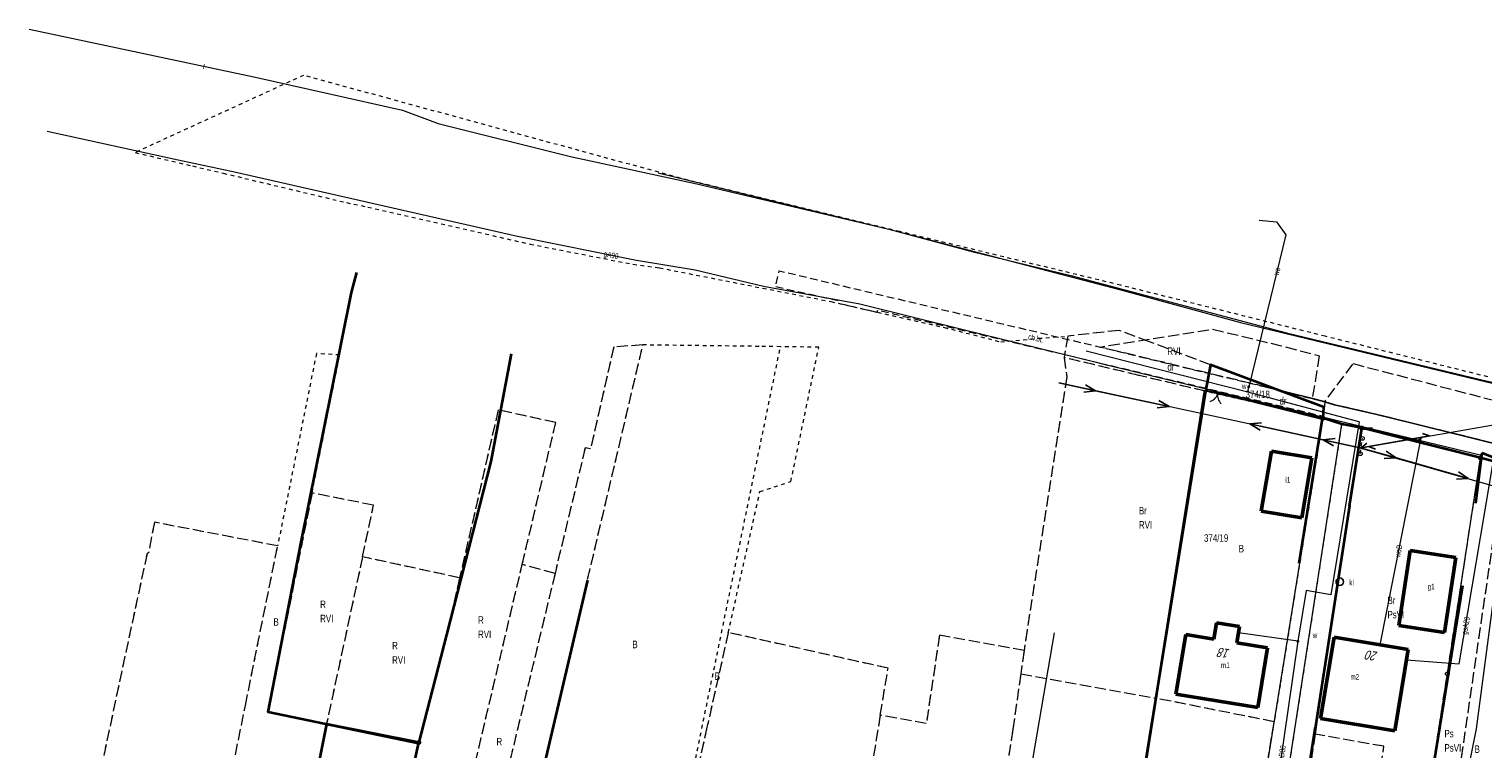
# Model space of a CAD drawing. Header units: metres. Extents: x 6590050 to 6616701, y 5542928 to 5566958.
# Tile 36 of 48: x 6598397 to 6598591, y 5546948 to 5547044. Entities that reach past the tile are written whole.
import ezdxf
from ezdxf.enums import TextEntityAlignment as Align

# ---------------------------------------------------------------- set-up
doc = ezdxf.new("R2010")
doc.units = ezdxf.units.M
doc.header["$MEASUREMENT"] = 0
for name, pattern in [('1.0_0.5', [1.5, 1, -0.5]), ('1.5_0.5', [2, 1.5, -0.5]), ('219-500', [0]), ('egba01_500', [0]), ('egkk-500', [2, 1.5, -0.5]), ('egug-500', [1, 0.5, -0.5]), ('otob_500', [0]), ('suep_nn_500', [0]), ('supp_500', [1, 0.5, -0.5]), ('sutp_500', [0])]:
    doc.linetypes.add(name, pattern=pattern)
doc.layers.get('0').update_dxf_attribs({"color": 2, "linetype": 'CONTINUOUS', "lineweight": 5})
for name, color, linetype in [('202-punkt graniczny', 7, 'CONTINUOUS'), ('203-punkt graniczny', 7, 'CONTINUOUS'), ('209-oznaczenie konturu klasyfikacyjnego', 7, 'CONTINUOUS'), ('210-oznaczenie konturu użytku gruntowego', 7, 'CONTINUOUS'), ('211-numer działki ewidencyjnej', 7, 'CONTINUOUS'), ('217-kontur klasyfikacyjny', 7, 'CONTINUOUS'), ('218-kontur użytku gruntowego', 7, 'CONTINUOUS'), ('219-działka ewidencyjna', 7, 'CONTINUOUS'), ('312-budynek ewidencyjny', 7, 'CONTINUOUS'), ('312-oznaczenie budynku ewidencyjnego-Atr117', 7, 'CONTINUOUS'), ('Adres nieruchomości (na budynku)', 7, 'CONTINUOUS'), ('brama', 7, 'CONTINUOUS'), ('chodnik', 7, 'CONTINUOUS'), ('chodnik-Atr17', 7, 'CONTINUOUS'), ('Granica arkusza mapy', 7, 'CONTINUOUS'), ('jezdnia', 7, 'CONTINUOUS'), ('krawężnik', 7, 'CONTINUOUS'), ('ogrodzenie trwałe', 7, 'CONTINUOUS'), ('osadnik  szambo', 7, 'CONTINUOUS'), ('osadnik  szambo-Atr17', 7, 'CONTINUOUS'), ('przewód elektroenergetyczny niskiego napięcia', 7, 'CONTINUOUS'), ('przewód gazowy', 7, 'CONTINUOUS'), ('przewód gazowy-Atr1', 7, 'CONTINUOUS'), ('przewód telekomunikacyjny napowietrzny', 7, 'CONTINUOUS'), ('przewód telekomunikacyjny podziemny', 7, 'CONTINUOUS'), ('przewód telekomunikacyjny podziemny-Atr1', 7, 'CONTINUOUS'), ('przewód wodociągowy', 7, 'CONTINUOUS'), ('przewód wodociągowy-Atr1', 7, 'CONTINUOUS'), ('słup przewodów napowietrznych', 7, 'CONTINUOUS'), ('zasuwa lub zawór', 7, 'CONTINUOUS'), ('zasuwa lub zawór-Atr17', 7, 'CONTINUOUS')]:
    doc.layers.add(name, color=color, linetype=linetype)
doc.styles.get("Standard").update_dxf_attribs({"font": 'Working1250', "width": 0.75})
doc.linetypes.add('902-500', pattern='A,3.75,0,[1,ksztalty.shx,S=0.5,R=0,X=0,Y=0],3.75', length=7.5)

# ---------------------------------------------------------------- blocks, each defined once
blk = doc.blocks.new('203')
at = {"linetype": 'Continuous', "lineweight": 0}
h = blk.add_hatch(color=0, dxfattribs=at)
edge = h.paths.add_edge_path()
edge.add_arc((0, 0), 0.045, 0, 360)
blk = doc.blocks.new('202')
at = {"color": 0, "linetype": 'Continuous', "lineweight": 0}
blk.add_circle((0, 0), 0.25, dxfattribs=at)
blk = doc.blocks.new('US25')
at = {"linetype": 'Continuous', "lineweight": 0}
h = blk.add_hatch(color=0, dxfattribs=at)
edge = h.paths.add_edge_path()
edge.add_arc((0, 0), 0.2, 0, 360)
blk = doc.blocks.new('SUKM')
at = {"color": 0, "linetype": 'Continuous'}
blk.add_circle((0, 0), 0.5, dxfattribs=at)
blk = doc.blocks.new('OK02')
at = {"color": 0, "linetype": 'Continuous', "lineweight": 0}
for centre, start, end in [((-1.5, 0), 0, 60), ((1.5, 0), 120, 180)]:
    blk.add_arc(centre, 1.5, start, end, dxfattribs=at)
blk = doc.blocks.new('SUEP1')
at = {"color": 0, "linetype": 'Continuous'}
for p, q in [((0, 0), (5, 0)), ((5, 0), (3.5, 0.5)), ((5, 0), (3.5, -0.5)), ((5, 0), (15, 0)), ((15, 0), (13.5, 0.5)), ((15, 0), (13.5, -0.5))]:
    blk.add_line(p, q, dxfattribs=at)
blk = doc.blocks.new('SM05')
at = {"color": 0, "linetype": 'Continuous', "lineweight": 13}
blk.add_circle((0, 0), 0.25, dxfattribs=at)
blk = doc.blocks.new('SUTP')
at = {"color": 0, "linetype": 'Continuous'}
for p, q in [((0, 0), (0.866, 0.5)), ((0, 0), (9.232, 0)), ((1.866, -0.5), (1, 0)), ((7.366, -0.5), (8.232, 0)), ((9.232, 0), (8.366, 0.5))]:
    blk.add_line(p, q, dxfattribs=at)

msp = doc.modelspace()

# ---------------------------------------------------------------- linework, layer by layer
at = {"layer": '217-kontur klasyfikacyjny', "color": 92, "linetype": 'egkk-500', "lineweight": 18, "flags": 128}
for points in [[(6598535.6, 5547003.11), (6598535.1, 5547000.26)], [(6598542.43, 5547003.86), (6598535.6, 5547003.11)], [(6598546.46, 5547002.35), (6598542.43, 5547003.86)], [(6598459.77, 5546920.11), (6598479.05, 5547001.93)], [(6598475.17, 5547001.66), (6598472.07, 5546988.09)], [(6598479.05, 5547001.93), (6598475.17, 5547001.66)], [(6598554.59, 5546999.3), (6598546.46, 5547002.35)], [(6598545.04, 5546997.88), (6598535.1, 5547000.26)], [(6598535.1, 5547000.26), (6598535.47, 5546997.69)], [(6598553.92, 5546995.76), (6598554.59, 5546999.3)], [(6598535.47, 5546997.69), (6598530.18, 5546963.96)], [(6598553.92, 5546995.76), (6598545.04, 5546997.88)], [(6598547.31, 5546954.9), (6598553.92, 5546995.76)], [(6598459.79, 5546993.28), (6598454.66, 5546970.92)], [(6598467.45, 5546991.59), (6598459.79, 5546993.28)], [(6598462.98, 5546972.68), (6598467.45, 5546991.59)], [(6598574.7, 5546990.88), (6598568.51, 5546950.11)], [(6598590.54, 5546986.88), (6598574.7, 5546990.88)], [(6598471.37, 5546988.24), (6598467.35, 5546971.51)], [(6598472.07, 5546988.09), (6598471.37, 5546988.24)], [(6598586.12, 5546958.14), (6598590.54, 5546986.88)], [(6598586.27, 5546935.1), (6598593.7, 5546986)], [(6598593.7, 5546986), (6598590.54, 5546986.88)], [(6598435.01, 5546982.22), (6598429.15, 5546953.01)], [(6598443.2, 5546980.58), (6598435.01, 5546982.22)], [(6598441.73, 5546973.72), (6598443.2, 5546980.58)], [(6598414.04, 5546978.32), (6598413.24, 5546974.24)], [(6598430.43, 5546975.18), (6598414.04, 5546978.32)], [(6598413.05, 5546974.17), (6598405, 5546936.62)], [(6598413.24, 5546974.24), (6598413.05, 5546974.17)], [(6598426.14, 5546953.92), (6598430.43, 5546975.18)], [(6598441.73, 5546973.72), (6598436.94, 5546951.46)], [(6598454.66, 5546970.92), (6598441.73, 5546973.72)], [(6598454.44, 5546936.54), (6598462.98, 5546972.68)], [(6598467.35, 5546971.51), (6598462.98, 5546972.68)], [(6598454.66, 5546970.92), (6598452.92, 5546963.35)], [(6598467.35, 5546971.51), (6598456.04, 5546924.51)], [(6598452.92, 5546963.35), (6598449.23, 5546949.01)], [(6598490.41, 5546963.64), (6598487.58, 5546951.02)], [(6598511.68, 5546958.88), (6598490.41, 5546963.64)], [(6598518.53, 5546963.28), (6598516.77, 5546951.54)], [(6598529.79, 5546961.24), (6598518.53, 5546963.28)], [(6598530.18, 5546963.96), (6598529.79, 5546961.24)], [(6598529.79, 5546961.24), (6598529.34, 5546958.12)], [(6598510.64, 5546952.64), (6598511.68, 5546958.88)], [(6598529.34, 5546958.12), (6598528.28, 5546950.72)], [(6598529.34, 5546958.12), (6598547.31, 5546954.9)], [(6598583.45, 5546940.84), (6598586.12, 5546958.14)], [(6598547.31, 5546954.9), (6598541.29, 5546917.71)], [(6598563.07, 5546951.76), (6598547.31, 5546954.9)], [(6598421.65, 5546931.66), (6598426.14, 5546953.92)], [(6598429.15, 5546953.01), (6598436.94, 5546951.46)], [(6598510.64, 5546952.64), (6598495.91, 5546863.8)], [(6598516.77, 5546951.54), (6598510.64, 5546952.64)], [(6598436.94, 5546951.46), (6598449.23, 5546949.01)], [(6598487.58, 5546951.02), (6598479.83, 5546916.56)], [(6598528.28, 5546950.72), (6598525.45, 5546932.54)], [(6598557.42, 5546916.59), (6598563.07, 5546951.76)], [(6598449.23, 5546949.01), (6598446.75, 5546937.72)], [(6598568.51, 5546950.11), (6598567.45, 5546943.1)], [(6598577.67, 5546948.49), (6598568.51, 5546950.11)], [(6598576.66, 5546941.8), (6598577.67, 5546948.49)]]:
    msp.add_lwpolyline(points, dxfattribs=at)
at = {"layer": '218-kontur użytku gruntowego', "color": 3, "linetype": 'egug-500', "lineweight": 18, "flags": 128}
for points in [[(6598433.87, 5547037.82), (6598411.47, 5547027.54)], [(6598445.4, 5547034.68), (6598433.87, 5547037.82)], [(6598470.58, 5547027.8), (6598445.4, 5547034.68)], [(6598411.47, 5547027.54), (6598419.1, 5547025.75)], [(6598485.01, 5547023.87), (6598470.58, 5547027.8)], [(6598419.1, 5547025.75), (6598423.17, 5547024.8)], [(6598423.17, 5547024.8), (6598439.59, 5547020.87)], [(6598513.25, 5547017.01), (6598485.01, 5547023.87)], [(6598439.59, 5547020.87), (6598442.46, 5547020.29)], [(6598442.46, 5547020.29), (6598464.04, 5547015.35)], [(6598542.65, 5547009.87), (6598513.25, 5547017.01)], [(6598464.04, 5547015.35), (6598477.73, 5547012.66)], [(6598477.73, 5547012.66), (6598481.25, 5547012.19)], [(6598481.25, 5547012.19), (6598504.06, 5547007.71)], [(6598560.2, 5547005.49), (6598542.65, 5547009.87)], [(6598504.06, 5547007.71), (6598510.26, 5547006.29)], [(6598510.26, 5547006.29), (6598519.17, 5547004.26)], [(6598569.87, 5547003.08), (6598560.2, 5547005.49)], [(6598519.17, 5547004.26), (6598526.69, 5547002.33)], [(6598526.69, 5547002.33), (6598535.6, 5547003.11)], [(6598535.6, 5547003.11), (6598535.1, 5547000.26)], [(6598542.43, 5547003.86), (6598535.6, 5547003.11)], [(6598546.46, 5547002.35), (6598542.43, 5547003.86)], [(6598591.49, 5546997.68), (6598569.87, 5547003.08)], [(6598459.77, 5546920.11), (6598479.05, 5547001.93)], [(6598475.17, 5547001.66), (6598472.07, 5546988.09)], [(6598479.05, 5547001.93), (6598475.17, 5547001.66)], [(6598494.51, 5547001.73), (6598479.05, 5547001.93)], [(6598479.83, 5546916.56), (6598497.36, 5547001.69)], [(6598497.36, 5547001.69), (6598494.51, 5547001.73)], [(6598502.46, 5547001.62), (6598497.36, 5547001.69)], [(6598498.74, 5546983.74), (6598502.46, 5547001.62)], [(6598554.59, 5546999.3), (6598546.46, 5547002.35)], [(6598435.6, 5547000.78), (6598430.43, 5546975.18)], [(6598435.01, 5546982.22), (6598438.69, 5547000.59)], [(6598438.69, 5547000.59), (6598435.6, 5547000.78)], [(6598545.04, 5546997.88), (6598535.1, 5547000.26)], [(6598535.1, 5547000.26), (6598535.47, 5546997.69)], [(6598553.92, 5546995.76), (6598554.59, 5546999.3)], [(6598569.66, 5546993.64), (6598554.59, 5546999.3)], [(6598535.47, 5546997.69), (6598530.18, 5546963.96)], [(6598553.92, 5546995.76), (6598545.04, 5546997.88)], [(6598547.31, 5546954.9), (6598553.92, 5546995.76)], [(6598569.57, 5546992.19), (6598553.92, 5546995.76)], [(6598459.79, 5546993.28), (6598454.66, 5546970.92)], [(6598467.45, 5546991.59), (6598459.79, 5546993.28)], [(6598569.57, 5546992.19), (6598569.66, 5546993.64)], [(6598462.98, 5546972.68), (6598467.45, 5546991.59)], [(6598560.11, 5546913.64), (6598572.09, 5546991.36)], [(6598569.57, 5546992.19), (6598563.07, 5546951.76)], [(6598572.09, 5546991.36), (6598569.57, 5546992.19)], [(6598574.7, 5546990.88), (6598572.09, 5546991.36)], [(6598574.7, 5546990.88), (6598568.51, 5546950.11)], [(6598590.54, 5546986.88), (6598574.7, 5546990.88)], [(6598471.37, 5546988.24), (6598467.35, 5546971.51)], [(6598472.07, 5546988.09), (6598471.37, 5546988.24)], [(6598586.12, 5546958.14), (6598590.54, 5546986.88)], [(6598586.27, 5546935.1), (6598593.7, 5546986)], [(6598593.7, 5546986), (6598590.54, 5546986.88)], [(6598494.63, 5546982.4), (6598498.74, 5546983.74)], [(6598435.01, 5546982.22), (6598429.15, 5546953.01)], [(6598443.2, 5546980.58), (6598435.01, 5546982.22)], [(6598490.41, 5546963.64), (6598494.63, 5546982.4)], [(6598441.73, 5546973.72), (6598443.2, 5546980.58)], [(6598414.04, 5546978.32), (6598413.24, 5546974.24)], [(6598430.43, 5546975.18), (6598414.04, 5546978.32)], [(6598413.05, 5546974.17), (6598405, 5546936.62)], [(6598413.24, 5546974.24), (6598413.05, 5546974.17)], [(6598426.14, 5546953.92), (6598430.43, 5546975.18)], [(6598441.73, 5546973.72), (6598436.94, 5546951.46)], [(6598454.66, 5546970.92), (6598441.73, 5546973.72)], [(6598454.44, 5546936.54), (6598462.98, 5546972.68)], [(6598467.35, 5546971.51), (6598462.98, 5546972.68)], [(6598454.66, 5546970.92), (6598452.92, 5546963.35)], [(6598467.35, 5546971.51), (6598456.04, 5546924.51)], [(6598452.92, 5546963.35), (6598449.23, 5546949.01)], [(6598490.41, 5546963.64), (6598487.58, 5546951.02)], [(6598511.68, 5546958.88), (6598490.41, 5546963.64)], [(6598518.53, 5546963.28), (6598516.77, 5546951.54)], [(6598529.79, 5546961.24), (6598518.53, 5546963.28)], [(6598530.18, 5546963.96), (6598529.79, 5546961.24)], [(6598529.79, 5546961.24), (6598529.34, 5546958.12)], [(6598510.64, 5546952.64), (6598511.68, 5546958.88)], [(6598529.34, 5546958.12), (6598528.28, 5546950.72)], [(6598529.34, 5546958.12), (6598547.31, 5546954.9)], [(6598583.45, 5546940.84), (6598586.12, 5546958.14)], [(6598547.31, 5546954.9), (6598541.29, 5546917.71)], [(6598563.07, 5546951.76), (6598547.31, 5546954.9)], [(6598421.65, 5546931.66), (6598426.14, 5546953.92)], [(6598429.15, 5546953.01), (6598436.94, 5546951.46)], [(6598510.64, 5546952.64), (6598495.91, 5546863.8)], [(6598516.77, 5546951.54), (6598510.64, 5546952.64)], [(6598432.18, 5546927.75), (6598436.94, 5546951.46)], [(6598436.94, 5546951.46), (6598449.23, 5546949.01)], [(6598487.58, 5546951.02), (6598479.83, 5546916.56)], [(6598528.28, 5546950.72), (6598525.45, 5546932.54)], [(6598557.42, 5546916.59), (6598563.07, 5546951.76)], [(6598449.23, 5546949.01), (6598446.75, 5546937.72)], [(6598568.51, 5546950.11), (6598567.45, 5546943.1)], [(6598577.67, 5546948.49), (6598568.51, 5546950.11)], [(6598576.66, 5546941.8), (6598577.67, 5546948.49)]]:
    msp.add_lwpolyline(points, dxfattribs=at)
at = {"layer": '219-działka ewidencyjna', "color": 7, "linetype": '219-500', "lineweight": 18, "flags": 128}
for points in [[(6598554.59, 5546999.3), (6598553.92, 5546995.76)], [(6598554.59, 5546999.3), (6598569.66, 5546993.64)], [(6598541.29, 5546917.71), (6598553.92, 5546995.76)], [(6598569.57, 5546992.19), (6598553.92, 5546995.76)], [(6598569.57, 5546992.19), (6598569.66, 5546993.64)], [(6598557.42, 5546916.59), (6598569.57, 5546992.19)], [(6598560.11, 5546913.64), (6598572.09, 5546991.36)], [(6598572.09, 5546991.36), (6598569.57, 5546992.19)], [(6598574.7, 5546990.88), (6598572.09, 5546991.36)], [(6598566.94, 5546939.74), (6598574.7, 5546990.88)], [(6598590.54, 5546986.88), (6598574.7, 5546990.88)], [(6598586.12, 5546958.14), (6598590.54, 5546986.88)], [(6598597.57, 5546984.93), (6598590.54, 5546986.88)], [(6598581.87, 5546930.61), (6598586.12, 5546958.14)], [(6598436.94, 5546951.46), (6598421.84, 5546876.29)], [(6598436.94, 5546951.46), (6598449.23, 5546949.01)], [(6598449.23, 5546949.01), (6598446.75, 5546937.72)]]:
    msp.add_lwpolyline(points, dxfattribs=at)
at = {"layer": '312-budynek ewidencyjny', "color": 7, "linetype": 'Continuous', "lineweight": 50, "flags": 128}
for points in [[(6598561.36, 5546979.81), (6598562.73, 5546987.8)], [(6598562.73, 5546987.8), (6598568.1, 5546986.88)], [(6598568.1, 5546986.88), (6598566.74, 5546978.9)], [(6598566.74, 5546978.9), (6598561.36, 5546979.81)], [(6598579.68, 5546964.56), (6598581.17, 5546974.55)], [(6598581.17, 5546974.55), (6598587.23, 5546973.64)], [(6598587.23, 5546973.64), (6598585.74, 5546963.65)], [(6598555.05, 5546962.77), (6598555.41, 5546964.94)], [(6598555.41, 5546964.94), (6598558.47, 5546964.43)], [(6598558.47, 5546964.43), (6598558.1, 5546962.26)], [(6598585.74, 5546963.65), (6598579.68, 5546964.56)], [(6598550, 5546955.45), (6598551.32, 5546963.39)], [(6598551.32, 5546963.39), (6598555.05, 5546962.77)], [(6598558.1, 5546962.26), (6598562.2, 5546961.58)], [(6598569.25, 5546952.18), (6598571.04, 5546963.03)], [(6598571.04, 5546963.03), (6598580.91, 5546961.4)], [(6598562.2, 5546961.58), (6598560.88, 5546953.64)], [(6598580.91, 5546961.4), (6598579.11, 5546950.55)], [(6598560.88, 5546953.64), (6598550, 5546955.45)], [(6598579.11, 5546950.55), (6598569.25, 5546952.18)]]:
    msp.add_lwpolyline(points, dxfattribs=at)
at = {"layer": 'brama', "color": 7, "linetype": 'otob_500', "lineweight": 18, "flags": 128}
msp.add_lwpolyline([(6598557.32, 5546995.13), (6598553.83, 5546995.89)], dxfattribs=at)
at = {"layer": 'chodnik', "color": 7, "linetype": '1.0_0.5', "lineweight": 18, "flags": 128}
msp.add_lwpolyline([(6598569.81, 5546994.35), (6598569.64, 5546992.4), (6598510.27, 5547006.54), (6598510.2, 5547006.24), (6598505.21, 5547007.42), (6598505.28, 5547007.74), (6598496.67, 5547009.66), (6598497.19, 5547011.8), (6598539.9, 5547001.65), (6598554.31, 5546998.16), (6598561.71, 5546996.4), (6598568.15, 5546994.78)], close=True, dxfattribs=at)
at = {"layer": 'Granica arkusza mapy', "color": 94, "linetype": 'egba01_500', "lineweight": 35, "flags": 128}
msp.add_lwpolyline([(6598402.93, 5546771.26), (6598402.84, 5546752.33), (6598403.44, 5546744.93), (6598408.45, 5546745), (6598413.22, 5546745.06), (6598419.79, 5546745.15), (6598425.35, 5546745.23), (6598425.3, 5546747.21), (6598436.6, 5546748.43), (6598448.95, 5546750.64), (6598448.82, 5546748.78), (6598484.58, 5546744.73), (6598484.65, 5546739.99), (6598503.16, 5546738.69), (6598556.26, 5546737.41), (6598559.51, 5546737.33), (6598580.22, 5546736.87), (6598619.46, 5546728.09), (6598625.21, 5546726.28), (6598631.8, 5546723.19), (6598657.76, 5546711.28), (6598659.55, 5546710.22), (6598660.11, 5546709.71), (6598663.17, 5546706.96), (6598665.59, 5546703.83), (6598673.26, 5546700.21), (6598673.4, 5546700.14), (6598686.51, 5546692.58), (6598686.67, 5546692.47), (6598699.74, 5546683.89), (6598700.06, 5546681.29), (6598704.45, 5546675.03), (6598709.9, 5546667.04), (6598713.49, 5546663.49), (6598715.81, 5546662.32), (6598721.06, 5546661.97), (6598723.54, 5546662.5), (6598725.76, 5546656.88), (6598728.93, 5546655.42), (6598735.15, 5546655.33), (6598735.28, 5546648.97), (6598738.06, 5546612.75), (6598749.82, 5546581.81), (6598768.84, 5546553.14), (6598774.93, 5546535.66), (6598777.86, 5546520.25), (6598782.3, 5546521.27), (6598782.13, 5546522.43), (6598785.21, 5546523.35), (6598800.17, 5546522.43), (6598814.13, 5546519.78), (6598827.5, 5546517.2), (6598842.07, 5546514.97), (6598856.81, 5546513.4), (6598871.66, 5546512.04), (6598881.55, 5546511.14), (6598884.89, 5546509.45), (6598886.17, 5546508.8), (6598897.83, 5546501.54), (6598935.76, 5546845.75), (6598942.54, 5546901.07), (6598928.23, 5546904.71), (6598914.25, 5546908.39), (6598900.67, 5546911.81), (6598886.64, 5546915.27), (6598873.71, 5546918.44), (6598857.91, 5546922.31), (6598843.28, 5546925.78), (6598830.25, 5546928.98), (6598829.98, 5546927.77), (6598825.5, 5546928.77), (6598789.39, 5546937.46), (6598780.26, 5546939.97), (6598774, 5546940.85), (6598760.25, 5546944.16), (6598743.85, 5546947.84), (6598702.41, 5546958.08), (6598697.19, 5546959.46), (6598666.86, 5546967.19), (6598662.71, 5546968.35), (6598640.32, 5546974.04), (6598621.95, 5546979.01), (6598597.57, 5546984.93), (6598590.54, 5546986.88), (6598574.7, 5546990.88), (6598572.09, 5546991.36), (6598569.57, 5546992.19), (6598569.66, 5546993.64), (6598554.59, 5546999.3), (6598553.92, 5546995.76), (6598541.29, 5546917.71), (6598526.98, 5546918.86), (6598523.6, 5546919.2), (6598516.7, 5546873.63), (6598511.31, 5546837.53), (6598504.48, 5546838.47), (6598491.87, 5546840.2), (6598488.04, 5546840.83), (6598467.08, 5546839.42), (6598477.79, 5546903.86), (6598479.83, 5546916.56), (6598459.77, 5546920.11), (6598457.33, 5546907.05), (6598448.92, 5546871.64), (6598439.59, 5546873.32), (6598451.86, 5546925.53), (6598454.44, 5546936.54), (6598446.75, 5546937.72), (6598449.23, 5546949.01), (6598436.94, 5546951.46), (6598421.84, 5546876.29), (6598409.98, 5546878.19), (6598403.26, 5546836.82), (6598403.04, 5546793.2), (6598403, 5546785.03), (6598402.97, 5546778.61)], close=True, dxfattribs=at)
at = {"layer": 'jezdnia', "color": 7, "linetype": '1.5_0.5', "lineweight": 18, "flags": 128}
for points in [[(6598569.06, 5547000.48), (6598568.15, 5546994.78), (6598561.71, 5546996.4), (6598554.31, 5546998.16), (6598539.9, 5547001.65), (6598554.87, 5547004.02), (6598558.51, 5547003.16), (6598563.82, 5547001.87)], [(6598573.57, 5546999.44), (6598590.59, 5546995), (6598677.84, 5546973.89), (6598676.94, 5546968.41), (6598655.22, 5546973.69), (6598651.26, 5546974.62), (6598651.26, 5546974.54), (6598637.5, 5546977.86), (6598617.14, 5546982.82), (6598602.51, 5546986.29), (6598581.44, 5546991.51), (6598576.54, 5546992.71), (6598571.1, 5546993.97), (6598569.81, 5546994.35)]]:
    msp.add_lwpolyline(points, close=True, dxfattribs=at)
at = {"layer": 'krawężnik', "color": 7, "linetype": 'Continuous', "lineweight": 25, "flags": 128}
msp.add_lwpolyline([(6598661.84, 5546971.99), (6598651.26, 5546974.54), (6598637.5, 5546977.86), (6598617.14, 5546982.82), (6598602.51, 5546986.29), (6598581.44, 5546991.51), (6598576.54, 5546992.71), (6598571.1, 5546993.97), (6598569.81, 5546994.35), (6598568.15, 5546994.78), (6598561.71, 5546996.4)], dxfattribs=at)
at = {"layer": 'ogrodzenie trwałe', "color": 7, "linetype": '902-500', "lineweight": 35, "flags": 128}
for points in [[(6598461.51, 5547000.75), (6598458.8, 5546986.43), (6598452.92, 5546963.35), (6598449.2, 5546948.86), (6598429.19, 5546953.04), (6598433.58, 5546975.68), (6598437.58, 5546995.69), (6598440.26, 5547008.92), (6598440.97, 5547011.59)], [(6598553.83, 5546995.89), (6598541.4, 5546917.86)], [(6598569.47, 5546992.11), (6598557.32, 5546995.13)], [(6598569.47, 5546992.11), (6598566.36, 5546972.85)], [(6598573.1, 5546980.5), (6598574.76, 5546990.81), (6598576.16, 5546990.79)], [(6598589.9, 5546980.88), (6598590.77, 5546987.56)], [(6598590.77, 5546987.56), (6598597.99, 5546984.69), (6598598.51, 5546984.64)], [(6598573.1, 5546980.5), (6598568.56, 5546951.15)], [(6598471.67, 5546970.59), (6598459.76, 5546919.73)], [(6598576.26, 5546896.2), (6598588.2, 5546969.89)], [(6598562.5, 5546898.97), (6598563.07, 5546915.58), (6598568.56, 5546951.15)]]:
    msp.add_lwpolyline(points, dxfattribs=at)
at = {"layer": 'przewód elektroenergetyczny niskiego napięcia', "color": 1, "linetype": 'suep_nn_500', "lineweight": 18, "flags": 128}
for points in [[(6598574.49, 5546988.25), (6598534.42, 5546996.87)], [(6598574.49, 5546988.25), (6598597.84, 5546981.58)]]:
    msp.add_lwpolyline(points, dxfattribs=at)
at = {"layer": 'przewód gazowy', "color": 52, "linetype": 'Continuous', "lineweight": 18, "flags": 128}
for points in [[(6598399.76, 5547030.4), (6598417.19, 5547026.57), (6598424.69, 5547024.97), (6598462.35, 5547016.4), (6598478.21, 5547013.22), (6598486.02, 5547011.91), (6598495.12, 5547009.73), (6598507.93, 5547007.38), (6598521.87, 5547003.94), (6598539.22, 5546999.66), (6598540.42, 5546999.36), (6598590.84, 5546987.2)], [(6598580.68, 5546960.01), (6598587.71, 5546959.45), (6598592.28, 5546986.56)], [(6598533.8, 5546963.58), (6598526.62, 5546921.55), (6598526.91, 5546915.66), (6598531.64, 5546903.93), (6598534.71, 5546897.73)]]:
    msp.add_lwpolyline(points, dxfattribs=at)
at = {"layer": 'przewód telekomunikacyjny napowietrzny', "color": 30, "linetype": 'sutp_500', "lineweight": 18, "flags": 128}
msp.add_lwpolyline([(6598574.64, 5546988.23), (6598605.02, 5546993.49)], dxfattribs=at)
at = {"layer": 'przewód telekomunikacyjny podziemny', "color": 30, "linetype": 'Continuous', "lineweight": 18, "flags": 128}
for points in [[(6598397.35, 5547043.98), (6598427.25, 5547037.62), (6598447.06, 5547033.2), (6598451.79, 5547031.42), (6598469.41, 5547027.01), (6598486.22, 5547023.37), (6598511.8, 5547017.34), (6598523, 5547014.32), (6598536.02, 5547011.16), (6598564.71, 5547003.56), (6598591.63, 5546997.04), (6598605.97, 5546994.55), (6598633.82, 5546987.72), (6598656.95, 5546981.74)], [(6598481.07, 5547024.86), (6598511.8, 5547017.34), (6598542.48, 5547009.31), (6598558.58, 5547004.93), (6598591.34, 5546997.03), (6598640.18, 5546986.09), (6598656.95, 5546981.74)]]:
    msp.add_lwpolyline(points, dxfattribs=at)
at = {"layer": 'przewód wodociągowy', "color": 5, "linetype": 'Continuous', "lineweight": 18, "flags": 128}
for points in [[(6598561.06, 5547018.53), (6598563.39, 5547018.3), (6598564.62, 5547016.59), (6598559.68, 5546996.35)], [(6598574.4, 5546991.67), (6598559.58, 5546995.63), (6598538.04, 5547001.08)], [(6598559.58, 5546995.63), (6598559.68, 5546996.35)], [(6598574.4, 5546991.67), (6598570.62, 5546968.65), (6598567.35, 5546969.25), (6598566.23, 5546962.47), (6598558.7, 5546910.5)], [(6598582.6, 5546989.55), (6598577.15, 5546962.02)], [(6598594.71, 5546986.79), (6598589.95, 5546950.81), (6598585.28, 5546927.66)], [(6598566.23, 5546962.47), (6598558.33, 5546963.62)]]:
    msp.add_lwpolyline(points, dxfattribs=at)
at = {"layer": 'słup przewodów napowietrznych', "color": 7, "linetype": 'supp_500', "lineweight": 18, "flags": 128}
msp.add_lwpolyline([(6598574.53, 5546987.45), (6598574.81, 5546989.48)], dxfattribs=at)

# ---------------------------------------------------------------- block references
at = {"layer": '202-punkt graniczny', "color": 7, "linetype": 'Continuous', "lineweight": 18}
for p in [(6598569.57, 5546992.19), (6598574.7, 5546990.88), (6598590.54, 5546986.88), (6598586.12, 5546958.14), (6598449.23, 5546949.01)]:
    msp.add_blockref('202', p, dxfattribs=at)
at = {"layer": '203-punkt graniczny', "color": 7, "linetype": 'Continuous', "lineweight": 18}
for p in [(6598554.59, 5546999.3), (6598553.92, 5546995.76), (6598569.66, 5546993.64), (6598572.09, 5546991.36), (6598436.94, 5546951.46)]:
    msp.add_blockref('203', p, dxfattribs=at)
at = {"layer": 'brama', "color": 7, "linetype": 'Continuous', "lineweight": 18, "rotation": 167.715}
msp.add_blockref('OK02', (6598555.575, 5546995.51), dxfattribs=at)
at = {"layer": 'osadnik  szambo', "color": 34, "linetype": 'Continuous', "lineweight": 18}
msp.add_blockref('SUKM', (6598571.8, 5546970.4), dxfattribs=at)
at = {"layer": 'przewód elektroenergetyczny niskiego napięcia', "color": 1, "linetype": 'Continuous', "lineweight": 18}
for p, rotation in [((6598534.42, 5546996.87), 347.859), ((6598574.49, 5546988.25), 167.859), ((6598574.49, 5546988.25), 344.058)]:
    msp.add_blockref('SUEP1', p, dxfattribs=dict(at, rotation=rotation))
at = {"layer": 'przewód telekomunikacyjny napowietrzny', "color": 30, "linetype": 'Continuous', "lineweight": 18, "rotation": 9.823}
msp.add_blockref('SUTP', (6598574.64, 5546988.23), dxfattribs=at)
at = {"layer": 'słup przewodów napowietrznych', "color": 7, "linetype": 'Continuous', "lineweight": 18}
for p in [(6598574.81, 5546989.48), (6598574.53, 5546987.45)]:
    msp.add_blockref('SM05', p, dxfattribs=at)
at = {"layer": 'zasuwa lub zawór', "color": 5, "linetype": 'Continuous', "lineweight": 18}
for p in [(6598559.68, 5546996.35), (6598566.23, 5546962.47)]:
    msp.add_blockref('US25', p, dxfattribs=at)

# ---------------------------------------------------------------- texts
at = {"layer": '209-oznaczenie konturu klasyfikacyjnego', "color": 92, "linetype": 'Continuous', "lineweight": 18, "width": 0.79}
msp.add_text('RVI', height=1, dxfattribs=at).set_placement((6598548.86, 5547000.6))
for s, p in [('RVI', (6598545.07, 5546978.47)), ('RVI', (6598436.09, 5546966)), ('PsVI', (6598578.15, 5546966.52)), ('RVI', (6598457.11, 5546963.9)), ('RVI', (6598445.67, 5546960.49)), ('PsVI', (6598585.74, 5546948.78))]:
    msp.add_text(s, height=1, dxfattribs=at).set_placement(p, align=Align.TOP_LEFT)
at = {"layer": '210-oznaczenie konturu użytku gruntowego', "color": 3, "linetype": 'Continuous', "lineweight": 18, "width": 0.79}
for s, p in [('dr', (6598548.86, 5546998.5)), ('dr', (6598563.78, 5546993.97)), ('Br', (6598545.07, 5546979.37)), ('B', (6598558.35, 5546974.3)), ('R', (6598436.09, 5546966.9)), ('Br', (6598578.15, 5546967.42)), ('B', (6598429.88, 5546964.55)), ('R', (6598457.11, 5546964.8)), ('R', (6598445.67, 5546961.39)), ('B', (6598477.65, 5546961.55)), ('B', (6598488.61, 5546957.33)), ('Ps', (6598585.74, 5546949.68)), ('R', (6598459.56, 5546948.61)), ('B', (6598589.75, 5546947.61))]:
    msp.add_text(s, height=1, dxfattribs=at).set_placement(p)
at = {"layer": '211-numer działki ewidencyjnej', "color": 7, "linetype": 'Continuous', "lineweight": 18, "width": 0.79}
for s, p in [('374/18', (6598559.27, 5546995.85)), ('374/19', (6598553.73, 5546976.72))]:
    msp.add_text(s, height=1, dxfattribs=at).set_placement(p, align=Align.TOP_LEFT)
at = {"layer": '312-oznaczenie budynku ewidencyjnego-Atr117', "color": 7, "width": 0.667}
for s, p in [('i1', (6598564.56, 5546983.58)), ('g1', (6598583.5, 5546969.38)), ('m1', (6598556, 5546958.91)), ('m2', (6598573.22, 5546957.36))]:
    msp.add_text(s, height=0.75, dxfattribs=at).set_placement(p)
at = {"layer": 'Adres nieruchomości (na budynku)', "color": 7, "linetype": 'Continuous', "lineweight": 25, "oblique": 15, "width": 0.79}
for s, rotation, p in [('18', 170.581, (6598556.51, 5546961.51)), ('20', 170.621, (6598576.18, 5546961.17))]:
    msp.add_text(s, height=1.25, rotation=rotation, dxfattribs=at).set_placement(p, align=Align.CENTER)
at = {"layer": 'chodnik-Atr17', "color": 7, "width": 0.667}
msp.add_text('ch.bt.', height=0.75, rotation=346.488, dxfattribs=at).set_placement((6598530.28, 5547002.7))
at = {"layer": 'osadnik  szambo-Atr17', "color": 34, "width": 0.667}
msp.add_text('kl', height=0.75, dxfattribs=at).set_placement((6598573.07, 5546969.91))
at = {"layer": 'przewód gazowy-Atr1', "color": 52, "width": 0.667}
for s, rotation, p in [('gA90', 348.661, (6598473.86, 5547014.09)), ('gsA20', 80.431, (6598588.37, 5546963.39))]:
    msp.add_text(s, height=0.75, rotation=rotation, dxfattribs=at).set_placement(p, align=Align.MIDDLE_LEFT)
at = {"layer": 'przewód telekomunikacyjny podziemny-Atr1', "color": 30, "width": 0.667}
msp.add_text('t', height=0.75, rotation=347.991, dxfattribs=at).set_placement((6598420.53, 5547039.05), align=Align.MIDDLE_LEFT)
at = {"layer": 'przewód wodociągowy-Atr1', "color": 5, "width": 0.667}
for s, rotation, p in [('wo', 76.284, (6598563.3, 5547011.19)), ('woD', 78.802, (6598579.46, 5546973.69)), ('woD80', 80.62, (6598563.849, 5546946.038))]:
    msp.add_text(s, height=0.75, rotation=rotation, dxfattribs=at).set_placement(p, align=Align.MIDDLE_LEFT)
at = {"layer": 'zasuwa lub zawór-Atr17', "color": 5, "width": 0.667}
for p in [(6598558.78, 5546996.07), (6598568.2, 5546962.89)]:
    msp.add_text('w', height=0.75, dxfattribs=at).set_placement(p)

doc.saveas('drawing.dxf')
